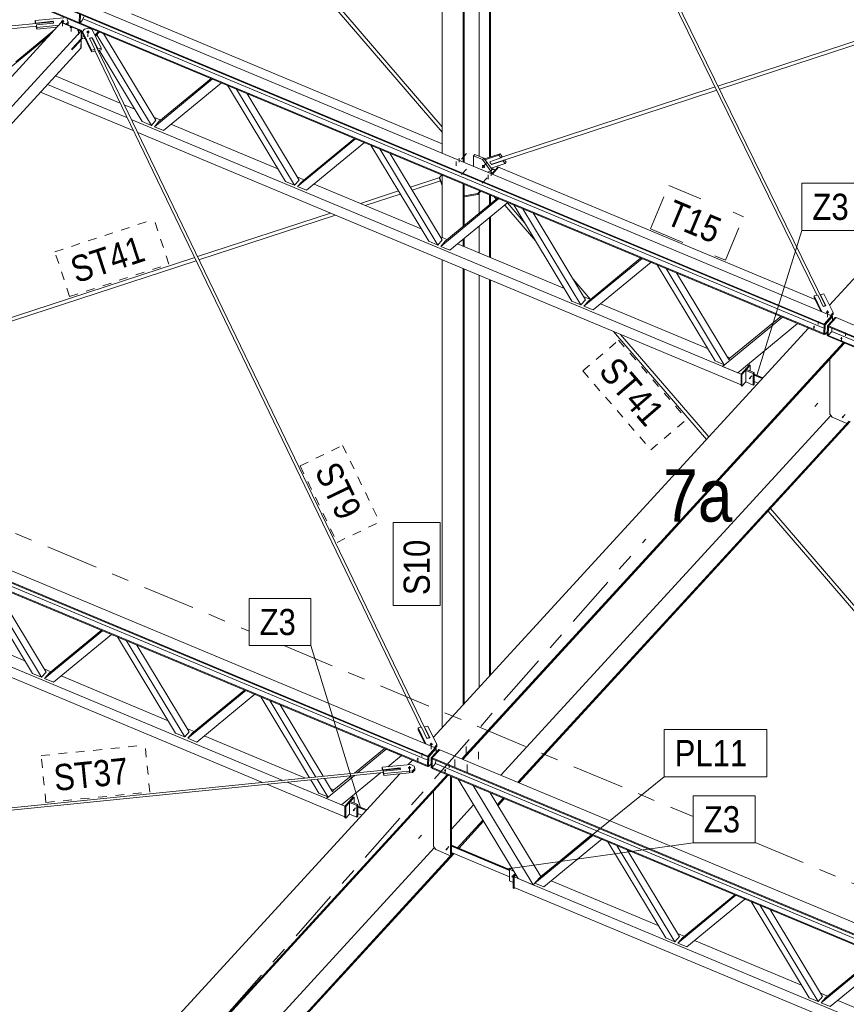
# Model space of a CAD drawing. Header units: millimetres. Extents: x -698 to 216, y -34 to 576.
# Tile 46 of 88: x -393 to -346, y 419 to 476. Entities that reach past the tile are written whole.
import ezdxf

# ---------------------------------------------------------------- set-up
doc = ezdxf.new("R2010")
doc.units = ezdxf.units.MM
for name, pattern in [('XKITLINE00', [0]), ('XKITLINE02', [4, 2, -2]), ('XKITLINE03', [6, 3, -1, 1, -1]), ('XKITLINE04', [3, 0.5, -0.5, 0.5, -0.5, 0.5, -0.5])]:
    doc.linetypes.add(name, pattern=pattern)
for name, color, linetype, lineweight in [('Element', 2, 'Continuous', 0), ('Spoina', 1, 'Continuous', 0), ('Znak elementu', 2, 'Continuous', 0), ('Śruba', 3, 'Continuous', 0)]:
    doc.layers.add(name, color=color, linetype=linetype, lineweight=lineweight)
doc.styles.add('ARIAL', font='ARIAL.TTF')

msp = doc.modelspace()

# ---------------------------------------------------------------- hatches: boundary and pattern name
at = {"layer": 'Śruba'}
for points in [[(-390.899, 475.485), (-390.908, 475.486), (-390.916, 475.488), (-390.925, 475.49), (-390.933, 475.493), (-390.941, 475.496), (-390.948, 475.5), (-390.954, 475.504), (-390.96, 475.509), (-390.965, 475.514), (-390.97, 475.519), (-390.974, 475.524), (-390.977, 475.53), (-390.979, 475.536), (-390.98, 475.542), (-390.98, 475.548), (-390.98, 475.554), (-390.978, 475.56), (-390.976, 475.566), (-390.973, 475.571), (-390.969, 475.577), (-390.964, 475.582), (-390.959, 475.586), (-390.952, 475.591), (-390.946, 475.595), (-390.938, 475.598), (-390.931, 475.601), (-390.922, 475.603), (-390.914, 475.605), (-390.905, 475.606), (-390.896, 475.607), (-390.887, 475.607), (-390.878, 475.607), (-390.869, 475.606), (-390.861, 475.604), (-390.852, 475.602), (-390.844, 475.599), (-390.836, 475.596), (-390.829, 475.592), (-390.823, 475.588), (-390.817, 475.583), (-390.812, 475.578), (-390.807, 475.573), (-390.803, 475.568), (-390.8, 475.562), (-390.798, 475.556), (-390.797, 475.55), (-390.797, 475.544), (-390.797, 475.538), (-390.799, 475.532), (-390.801, 475.526), (-390.804, 475.521), (-390.808, 475.515), (-390.813, 475.51), (-390.819, 475.506), (-390.825, 475.501), (-390.831, 475.497), (-390.839, 475.494), (-390.847, 475.491), (-390.855, 475.489), (-390.863, 475.487), (-390.872, 475.485), (-390.881, 475.485), (-390.89, 475.485)], [(-390.414, 475.152), (-390.421, 475.153), (-390.428, 475.155), (-390.435, 475.156), (-390.441, 475.159), (-390.448, 475.161), (-390.454, 475.164), (-390.459, 475.168), (-390.464, 475.171), (-390.468, 475.176), (-390.472, 475.18), (-390.475, 475.184), (-390.477, 475.189), (-390.479, 475.194), (-390.48, 475.199), (-390.48, 475.204), (-390.48, 475.209), (-390.478, 475.213), (-390.477, 475.218), (-390.474, 475.223), (-390.471, 475.227), (-390.467, 475.231), (-390.462, 475.235), (-390.457, 475.239), (-390.452, 475.242), (-390.446, 475.245), (-390.44, 475.247), (-390.433, 475.249), (-390.426, 475.25), (-390.419, 475.251), (-390.411, 475.252), (-390.404, 475.252), (-390.397, 475.252), (-390.389, 475.251), (-390.382, 475.249), (-390.375, 475.248), (-390.369, 475.245), (-390.363, 475.243), (-390.357, 475.24), (-390.351, 475.236), (-390.346, 475.233), (-390.342, 475.228), (-390.338, 475.224), (-390.335, 475.22), (-390.333, 475.215), (-390.331, 475.21), (-390.33, 475.205), (-390.33, 475.2), (-390.331, 475.195), (-390.332, 475.191), (-390.334, 475.186), (-390.336, 475.181), (-390.34, 475.177), (-390.343, 475.173), (-390.348, 475.169), (-390.353, 475.165), (-390.358, 475.162), (-390.364, 475.159), (-390.371, 475.157), (-390.377, 475.155), (-390.384, 475.154), (-390.392, 475.153), (-390.399, 475.152), (-390.406, 475.152)], [(-389.986, 474.974), (-389.993, 474.975), (-390.001, 474.976), (-390.007, 474.978), (-390.014, 474.98), (-390.02, 474.983), (-390.026, 474.986), (-390.031, 474.989), (-390.036, 474.993), (-390.041, 474.997), (-390.044, 475.001), (-390.047, 475.006), (-390.05, 475.01), (-390.051, 475.015), (-390.052, 475.02), (-390.053, 475.025), (-390.052, 475.03), (-390.051, 475.035), (-390.049, 475.04), (-390.047, 475.044), (-390.043, 475.049), (-390.039, 475.053), (-390.035, 475.057), (-390.03, 475.06), (-390.024, 475.063), (-390.018, 475.066), (-390.012, 475.068), (-390.005, 475.07), (-389.998, 475.072), (-389.991, 475.073), (-389.984, 475.073), (-389.977, 475.074), (-389.969, 475.073), (-389.962, 475.072), (-389.955, 475.071), (-389.948, 475.069), (-389.941, 475.067), (-389.935, 475.064), (-389.929, 475.061), (-389.924, 475.058), (-389.919, 475.054), (-389.915, 475.05), (-389.911, 475.046), (-389.908, 475.041), (-389.906, 475.036), (-389.904, 475.032), (-389.903, 475.027), (-389.903, 475.022), (-389.903, 475.017), (-389.904, 475.012), (-389.906, 475.007), (-389.909, 475.003), (-389.912, 474.998), (-389.916, 474.994), (-389.92, 474.99), (-389.925, 474.987), (-389.931, 474.984), (-389.937, 474.981), (-389.943, 474.978), (-389.95, 474.977), (-389.957, 474.975), (-389.964, 474.974), (-389.971, 474.973), (-389.979, 474.973)], [(-389.445, 474.878), (-389.454, 474.879), (-389.462, 474.881), (-389.471, 474.883), (-389.479, 474.886), (-389.487, 474.889), (-389.494, 474.893), (-389.5, 474.897), (-389.506, 474.901), (-389.512, 474.906), (-389.516, 474.912), (-389.52, 474.917), (-389.523, 474.923), (-389.525, 474.929), (-389.526, 474.935), (-389.526, 474.941), (-389.526, 474.947), (-389.524, 474.953), (-389.522, 474.958), (-389.519, 474.964), (-389.515, 474.969), (-389.51, 474.974), (-389.505, 474.979), (-389.498, 474.983), (-389.492, 474.987), (-389.484, 474.991), (-389.477, 474.994), (-389.468, 474.996), (-389.46, 474.998), (-389.451, 474.999), (-389.442, 475), (-389.433, 475), (-389.424, 474.999), (-389.415, 474.998), (-389.407, 474.997), (-389.398, 474.994), (-389.39, 474.992), (-389.383, 474.988), (-389.375, 474.985), (-389.369, 474.981), (-389.363, 474.976), (-389.358, 474.971), (-389.353, 474.966), (-389.349, 474.96), (-389.346, 474.954), (-389.344, 474.949), (-389.343, 474.943), (-389.343, 474.937), (-389.344, 474.931), (-389.345, 474.925), (-389.347, 474.919), (-389.35, 474.913), (-389.354, 474.908), (-389.359, 474.903), (-389.365, 474.898), (-389.371, 474.894), (-389.377, 474.89), (-389.385, 474.887), (-389.393, 474.884), (-389.401, 474.881), (-389.409, 474.879), (-389.418, 474.878), (-389.427, 474.877), (-389.436, 474.877)], [(-366.733, 467.281), (-366.725, 467.273), (-366.719, 467.265), (-366.713, 467.257), (-366.707, 467.248), (-366.703, 467.24), (-366.699, 467.231), (-366.696, 467.223), (-366.694, 467.214), (-366.692, 467.206), (-366.692, 467.198), (-366.693, 467.191), (-366.694, 467.184), (-366.696, 467.177), (-366.7, 467.171), (-366.703, 467.166), (-366.708, 467.162), (-366.714, 467.158), (-366.72, 467.155), (-366.727, 467.152), (-366.734, 467.151), (-366.742, 467.15), (-366.75, 467.15), (-366.759, 467.151), (-366.768, 467.153), (-366.777, 467.156), (-366.786, 467.16), (-366.795, 467.164), (-366.804, 467.169), (-366.812, 467.174), (-366.821, 467.181), (-366.829, 467.187), (-366.837, 467.195), (-366.844, 467.202), (-366.851, 467.21), (-366.857, 467.219), (-366.862, 467.227), (-366.867, 467.236), (-366.871, 467.244), (-366.874, 467.253), (-366.876, 467.261), (-366.877, 467.269), (-366.877, 467.277), (-366.877, 467.285), (-366.875, 467.292), (-366.873, 467.298), (-366.87, 467.304), (-366.866, 467.309), (-366.861, 467.314), (-366.856, 467.318), (-366.85, 467.321), (-366.843, 467.323), (-366.835, 467.325), (-366.828, 467.325), (-366.819, 467.325), (-366.811, 467.324), (-366.802, 467.322), (-366.793, 467.319), (-366.784, 467.316), (-366.775, 467.312), (-366.766, 467.307), (-366.757, 467.301), (-366.749, 467.295), (-366.74, 467.288)], [(-366.35, 466.847), (-366.36, 466.85), (-366.371, 466.853), (-366.379, 466.858), (-366.387, 466.864), (-366.392, 466.871), (-366.395, 466.879), (-366.397, 466.887), (-366.395, 466.895), (-366.392, 466.902), (-366.387, 466.909), (-366.379, 466.915), (-366.371, 466.92), (-366.36, 466.924), (-366.35, 466.926), (-366.338, 466.927), (-366.327, 466.926), (-366.316, 466.924), (-366.306, 466.92), (-366.297, 466.915), (-366.29, 466.909), (-366.284, 466.902), (-366.281, 466.895), (-366.28, 466.887), (-366.281, 466.879), (-366.284, 466.871), (-366.29, 466.864), (-366.297, 466.858), (-366.306, 466.853), (-366.316, 466.85), (-366.327, 466.847), (-366.338, 466.847)], [(-347.091, 458.829), (-347.1, 458.83), (-347.108, 458.832), (-347.117, 458.834), (-347.125, 458.837), (-347.132, 458.84), (-347.14, 458.844), (-347.146, 458.848), (-347.152, 458.852), (-347.157, 458.857), (-347.162, 458.863), (-347.166, 458.868), (-347.168, 458.874), (-347.17, 458.88), (-347.172, 458.886), (-347.172, 458.892), (-347.171, 458.898), (-347.17, 458.904), (-347.168, 458.91), (-347.164, 458.915), (-347.161, 458.92), (-347.156, 458.926), (-347.15, 458.93), (-347.144, 458.935), (-347.137, 458.938), (-347.13, 458.942), (-347.122, 458.945), (-347.114, 458.947), (-347.106, 458.949), (-347.097, 458.95), (-347.088, 458.951), (-347.079, 458.951), (-347.07, 458.951), (-347.061, 458.949), (-347.052, 458.948), (-347.044, 458.946), (-347.036, 458.943), (-347.028, 458.94), (-347.021, 458.936), (-347.015, 458.932), (-347.009, 458.927), (-347.003, 458.922), (-346.999, 458.917), (-346.995, 458.911), (-346.992, 458.906), (-346.99, 458.9), (-346.989, 458.894), (-346.989, 458.888), (-346.989, 458.882), (-346.991, 458.876), (-346.993, 458.87), (-346.996, 458.864), (-347, 458.859), (-347.005, 458.854), (-347.01, 458.849), (-347.016, 458.845), (-347.023, 458.841), (-347.031, 458.838), (-347.038, 458.835), (-347.047, 458.832), (-347.055, 458.831), (-347.064, 458.829), (-347.073, 458.829), (-347.082, 458.829)], [(-347.865, 458.007), (-347.876, 458.009), (-347.886, 458.013), (-347.894, 458.018), (-347.901, 458.024), (-347.907, 458.031), (-347.91, 458.038), (-347.911, 458.046), (-347.91, 458.053), (-347.906, 458.061), (-347.901, 458.067), (-347.893, 458.073), (-347.884, 458.078), (-347.874, 458.081), (-347.863, 458.083), (-347.852, 458.084), (-347.84, 458.083), (-347.829, 458.08), (-347.819, 458.076), (-347.811, 458.071), (-347.804, 458.065), (-347.798, 458.058), (-347.795, 458.051), (-347.794, 458.043), (-347.795, 458.036), (-347.799, 458.028), (-347.804, 458.022), (-347.812, 458.016), (-347.821, 458.011), (-347.831, 458.008), (-347.842, 458.006), (-347.853, 458.006)], [(-346.297, 457.352), (-346.308, 457.354), (-346.318, 457.358), (-346.327, 457.363), (-346.334, 457.369), (-346.339, 457.376), (-346.343, 457.384), (-346.343, 457.391), (-346.342, 457.399), (-346.339, 457.406), (-346.333, 457.413), (-346.326, 457.418), (-346.317, 457.423), (-346.307, 457.426), (-346.296, 457.428), (-346.284, 457.429), (-346.273, 457.428), (-346.262, 457.425), (-346.252, 457.422), (-346.243, 457.417), (-346.236, 457.411), (-346.231, 457.404), (-346.228, 457.396), (-346.227, 457.389), (-346.228, 457.381), (-346.232, 457.374), (-346.237, 457.367), (-346.245, 457.361), (-346.253, 457.357), (-346.264, 457.353), (-346.275, 457.351), (-346.286, 457.351)], [(-351.487, 455.139), (-351.48, 455.131), (-351.475, 455.122), (-351.471, 455.112), (-351.469, 455.103), (-351.469, 455.095), (-351.471, 455.088), (-351.475, 455.082), (-351.481, 455.077), (-351.488, 455.074), (-351.496, 455.073), (-351.505, 455.074), (-351.515, 455.076), (-351.524, 455.081), (-351.534, 455.086), (-351.543, 455.093), (-351.551, 455.101), (-351.558, 455.11), (-351.563, 455.119), (-351.567, 455.128), (-351.569, 455.137), (-351.569, 455.146), (-351.567, 455.153), (-351.563, 455.159), (-351.557, 455.164), (-351.55, 455.166), (-351.542, 455.168), (-351.533, 455.167), (-351.523, 455.164), (-351.514, 455.16), (-351.504, 455.155), (-351.495, 455.148)], [(-346.161, 452.911), (-346.155, 452.902), (-346.149, 452.893), (-346.146, 452.884), (-346.144, 452.875), (-346.144, 452.867), (-346.146, 452.86), (-346.15, 452.853), (-346.155, 452.849), (-346.162, 452.846), (-346.17, 452.845), (-346.179, 452.846), (-346.189, 452.848), (-346.199, 452.852), (-346.208, 452.858), (-346.217, 452.865), (-346.225, 452.873), (-346.232, 452.882), (-346.238, 452.891), (-346.241, 452.9), (-346.243, 452.909), (-346.243, 452.917), (-346.241, 452.925), (-346.237, 452.931), (-346.232, 452.935), (-346.225, 452.938), (-346.216, 452.939), (-346.207, 452.939), (-346.198, 452.936), (-346.188, 452.932), (-346.178, 452.926), (-346.169, 452.919)], [(-369.787, 434.087), (-369.795, 434.088), (-369.804, 434.089), (-369.813, 434.091), (-369.821, 434.094), (-369.828, 434.097), (-369.835, 434.101), (-369.842, 434.105), (-369.848, 434.11), (-369.853, 434.115), (-369.858, 434.12), (-369.861, 434.126), (-369.864, 434.131), (-369.866, 434.137), (-369.868, 434.143), (-369.868, 434.149), (-369.867, 434.155), (-369.866, 434.161), (-369.864, 434.167), (-369.86, 434.173), (-369.856, 434.178), (-369.852, 434.183), (-369.846, 434.188), (-369.84, 434.192), (-369.833, 434.196), (-369.826, 434.199), (-369.818, 434.202), (-369.81, 434.205), (-369.802, 434.207), (-369.793, 434.208), (-369.784, 434.208), (-369.775, 434.209), (-369.766, 434.208), (-369.757, 434.207), (-369.748, 434.205), (-369.74, 434.203), (-369.732, 434.2), (-369.724, 434.197), (-369.717, 434.193), (-369.71, 434.189), (-369.705, 434.185), (-369.699, 434.18), (-369.695, 434.174), (-369.691, 434.169), (-369.688, 434.163), (-369.686, 434.157), (-369.685, 434.151), (-369.685, 434.145), (-369.685, 434.139), (-369.687, 434.133), (-369.689, 434.128), (-369.692, 434.122), (-369.696, 434.117), (-369.701, 434.112), (-369.706, 434.107), (-369.712, 434.103), (-369.719, 434.099), (-369.726, 434.095), (-369.734, 434.092), (-369.742, 434.09), (-369.751, 434.088), (-369.76, 434.087), (-369.769, 434.086), (-369.778, 434.086)], [(-370.561, 433.263), (-370.572, 433.265), (-370.582, 433.269), (-370.59, 433.274), (-370.597, 433.28), (-370.603, 433.287), (-370.606, 433.294), (-370.607, 433.302), (-370.606, 433.309), (-370.602, 433.317), (-370.596, 433.323), (-370.589, 433.329), (-370.58, 433.334), (-370.57, 433.337), (-370.559, 433.339), (-370.548, 433.339), (-370.536, 433.338), (-370.525, 433.336), (-370.515, 433.332), (-370.507, 433.327), (-370.5, 433.321), (-370.494, 433.314), (-370.491, 433.307), (-370.49, 433.299), (-370.491, 433.292), (-370.495, 433.284), (-370.5, 433.278), (-370.508, 433.272), (-370.517, 433.267), (-370.527, 433.264), (-370.538, 433.262), (-370.549, 433.262)], [(-371.029, 432.738), (-371.038, 432.739), (-371.046, 432.741), (-371.055, 432.743), (-371.063, 432.746), (-371.071, 432.749), (-371.078, 432.753), (-371.084, 432.757), (-371.09, 432.761), (-371.095, 432.766), (-371.1, 432.772), (-371.104, 432.777), (-371.107, 432.783), (-371.109, 432.789), (-371.11, 432.795), (-371.11, 432.801), (-371.11, 432.807), (-371.108, 432.813), (-371.106, 432.818), (-371.103, 432.824), (-371.099, 432.829), (-371.094, 432.834), (-371.089, 432.839), (-371.082, 432.843), (-371.076, 432.847), (-371.068, 432.851), (-371.061, 432.854), (-371.052, 432.856), (-371.044, 432.858), (-371.035, 432.859), (-371.026, 432.86), (-371.017, 432.86), (-371.008, 432.86), (-370.999, 432.858), (-370.991, 432.857), (-370.982, 432.855), (-370.974, 432.852), (-370.967, 432.849), (-370.959, 432.845), (-370.953, 432.841), (-370.947, 432.836), (-370.942, 432.831), (-370.937, 432.826), (-370.933, 432.82), (-370.93, 432.815), (-370.928, 432.809), (-370.927, 432.803), (-370.927, 432.797), (-370.927, 432.791), (-370.929, 432.785), (-370.931, 432.779), (-370.934, 432.773), (-370.938, 432.768), (-370.943, 432.763), (-370.949, 432.758), (-370.955, 432.754), (-370.961, 432.75), (-370.969, 432.747), (-370.977, 432.744), (-370.985, 432.741), (-370.993, 432.74), (-371.002, 432.738), (-371.011, 432.738), (-371.02, 432.737)], [(-368.993, 432.608), (-369.004, 432.61), (-369.014, 432.614), (-369.023, 432.619), (-369.03, 432.625), (-369.035, 432.632), (-369.039, 432.639), (-369.039, 432.647), (-369.038, 432.655), (-369.035, 432.662), (-369.029, 432.669), (-369.022, 432.674), (-369.013, 432.679), (-369.003, 432.682), (-368.992, 432.684), (-368.98, 432.685), (-368.969, 432.684), (-368.958, 432.681), (-368.948, 432.678), (-368.939, 432.672), (-368.932, 432.666), (-368.927, 432.66), (-368.924, 432.652), (-368.923, 432.645), (-368.924, 432.637), (-368.928, 432.63), (-368.933, 432.623), (-368.941, 432.617), (-368.949, 432.613), (-368.96, 432.609), (-368.971, 432.607), (-368.982, 432.607)], [(-374.183, 430.395), (-374.176, 430.387), (-374.171, 430.377), (-374.167, 430.368), (-374.165, 430.359), (-374.165, 430.351), (-374.167, 430.344), (-374.171, 430.338), (-374.177, 430.333), (-374.184, 430.33), (-374.192, 430.329), (-374.201, 430.33), (-374.211, 430.332), (-374.22, 430.336), (-374.23, 430.342), (-374.239, 430.349), (-374.247, 430.357), (-374.254, 430.366), (-374.259, 430.375), (-374.263, 430.384), (-374.265, 430.393), (-374.265, 430.402), (-374.263, 430.409), (-374.259, 430.415), (-374.253, 430.419), (-374.246, 430.422), (-374.238, 430.423), (-374.229, 430.423), (-374.219, 430.42), (-374.21, 430.416), (-374.2, 430.41), (-374.191, 430.403)], [(-368.858, 428.167), (-368.851, 428.158), (-368.846, 428.149), (-368.842, 428.139), (-368.84, 428.131), (-368.84, 428.122), (-368.842, 428.115), (-368.846, 428.109), (-368.851, 428.104), (-368.858, 428.102), (-368.867, 428.1), (-368.876, 428.101), (-368.885, 428.104), (-368.895, 428.108), (-368.905, 428.113), (-368.914, 428.12), (-368.922, 428.128), (-368.929, 428.137), (-368.934, 428.146), (-368.938, 428.156), (-368.939, 428.165), (-368.939, 428.173), (-368.937, 428.18), (-368.933, 428.186), (-368.928, 428.191), (-368.921, 428.194), (-368.913, 428.195), (-368.904, 428.194), (-368.894, 428.192), (-368.884, 428.187), (-368.875, 428.182), (-368.866, 428.175)], [(-365.094, 426.599), (-365.087, 426.59), (-365.082, 426.581), (-365.078, 426.572), (-365.076, 426.563), (-365.077, 426.555), (-365.079, 426.547), (-365.082, 426.541), (-365.088, 426.537), (-365.095, 426.534), (-365.103, 426.533), (-365.112, 426.533), (-365.122, 426.536), (-365.132, 426.54), (-365.141, 426.546), (-365.15, 426.553), (-365.158, 426.561), (-365.165, 426.57), (-365.17, 426.579), (-365.174, 426.588), (-365.176, 426.597), (-365.176, 426.605), (-365.174, 426.612), (-365.17, 426.618), (-365.164, 426.623), (-365.157, 426.626), (-365.149, 426.627), (-365.14, 426.626), (-365.131, 426.624), (-365.121, 426.62), (-365.111, 426.614), (-365.102, 426.607)]]:
    msp.add_hatch(color=256, dxfattribs=at).paths.add_polyline_path(points, flags=17)

# ---------------------------------------------------------------- linework, layer by layer
at = {"layer": 'Element', "linetype": 'XKITLINE00', "lineweight": 0}
for p, q in [((-432.083, 494.286), (-346.848, 458.684)), ((-432.516, 493.766), (-347.281, 458.163)), ((-432.515, 493.815), (-347.28, 458.212)), ((-347.293, 457.618), (-432.528, 493.221)), ((-347.292, 457.667), (-432.527, 493.27)), ((-346.968, 459.283), (-327.037, 481.012)), ((-353.358, 471.841), (-327.717, 480.272)), ((-353.269, 471.661), (-327.991, 479.972)), ((-347.668, 459.853), (-356.845, 478.589)), ((-347.19, 459.248), (-356.701, 478.667)), ((-367.949, 467.497), (-367.949, 477.623)), ((-367.894, 467.474), (-367.894, 477.628)), ((-367.024, 467.812), (-367.024, 477.704)), ((-366.447, 467.758), (-366.447, 477.754)), ((-366.392, 467.776), (-366.392, 477.759)), ((-369.16, 468.003), (-369.16, 477.518)), ((-369.16, 469.204), (-375.806, 476.941)), ((-369.16, 469.507), (-375.563, 476.962)), ((-389.936, 475.486), (-389.925, 475.975)), ((-389.868, 475.952), (-389.879, 475.462)), ((-386.944, 475.967), (-369.16, 468.539)), ((-453.23, 469.312), (-391.429, 475.523)), ((-412.244, 452.28), (-390.965, 475.479)), ((-392.459, 475.487), (-392.457, 475.586)), ((-392.443, 475.422), (-392.459, 475.487)), ((-392.457, 475.586), (-390.814, 475.751)), ((-392.422, 475.448), (-392.457, 475.586)), ((-392.423, 475.424), (-392.422, 475.448)), ((-391.436, 475.547), (-392.422, 475.448)), ((-392.395, 475.338), (-391.409, 475.437)), ((-391.437, 475.523), (-391.436, 475.547)), ((-391.43, 475.523), (-391.436, 475.547)), ((-391.422, 475.503), (-391.429, 475.523)), ((-391.415, 475.467), (-391.422, 475.503)), ((-391.412, 475.437), (-391.415, 475.467)), ((-391.409, 475.437), (-391.415, 475.461)), ((-390.948, 475.498), (-390.965, 475.479)), ((-389.825, 475.003), (-390.965, 475.479)), ((-390.965, 475.479), (-389.825, 475.003)), ((-389.808, 475.022), (-390.948, 475.498)), ((-390.58, 475.492), (-390.69, 475.39)), ((-390.622, 475.657), (-390.58, 475.492)), ((-390.618, 475.36), (-390.582, 475.393)), ((-390.582, 475.393), (-390.58, 475.492)), ((-389.936, 475.486), (-389.879, 475.462)), ((-389.879, 475.462), (-389.762, 475.589)), ((-389.762, 475.589), (-389.673, 475.808)), ((-389.718, 475.698), (-347.285, 457.974)), ((-452.206, 469.252), (-392.396, 475.264)), ((-411.104, 451.804), (-389.825, 475.003)), ((-393.579, 473.233), (-391.328, 475.084)), ((-392.397, 475.239), (-392.395, 475.338)), ((-392.362, 475.101), (-392.397, 475.239)), ((-392.36, 475.2), (-392.395, 475.338)), ((-391.205, 475.217), (-392.362, 475.101)), ((-392.362, 475.101), (-392.36, 475.2)), ((-391.105, 475.326), (-392.36, 475.2)), ((-389.835, 474.545), (-389.825, 475.003)), ((-389.825, 475.003), (-389.835, 474.545)), ((-389.808, 475.022), (-389.825, 475.003)), ((-389.818, 474.563), (-389.808, 475.022)), ((-389.753, 474.863), (-389.751, 474.962)), ((-389.753, 474.863), (-389.239, 473.796)), ((-389.751, 474.962), (-389.643, 475.101)), ((-389.237, 473.896), (-389.751, 474.962)), ((-389.643, 475.101), (-389.406, 475.15)), ((-389.406, 475.15), (-389.196, 475.075)), ((-389.196, 475.075), (-388.682, 474.009)), ((-389.041, 474.755), (-388.842, 474.973)), ((-389.011, 474.692), (-388.778, 474.946)), ((-388.548, 474.85), (-385.549, 469.879)), ((-393.839, 472.939), (-391.63, 474.755)), ((-390.356, 473.905), (-389.837, 474.47)), ((-390.355, 473.927), (-389.741, 474.596)), ((-389.835, 474.545), (-390.354, 473.979)), ((-389.851, 474.476), (-389.837, 474.47)), ((-389.851, 474.476), (-389.837, 474.47)), ((-389.837, 474.47), (-389.847, 474.012)), ((-389.837, 474.47), (-389.847, 474.012)), ((-389.837, 474.47), (-389.82, 474.489)), ((-389.835, 474.545), (-389.818, 474.563)), ((-389.834, 474.495), (-389.82, 474.489)), ((-389.82, 474.489), (-389.83, 474.031)), ((-389.818, 474.586), (-389.789, 474.617)), ((-389.817, 474.628), (-389.595, 474.535)), ((-389.814, 474.727), (-389.655, 474.661)), ((-389.347, 474.576), (-389.313, 474.583)), ((-389.347, 474.576), (-389.039, 473.936)), ((-389.309, 474.587), (-389.338, 474.558)), ((-389.338, 474.558), (-389.338, 474.557)), ((-389.269, 474.604), (-389.309, 474.587)), ((-389.229, 474.605), (-389.269, 474.604)), ((-389.2, 474.589), (-389.229, 474.605)), ((-389.223, 474.601), (-389.188, 474.608)), ((-369.884, 434.506), (-389.2, 474.589)), ((-389.189, 474.566), (-389.188, 474.608)), ((-388.88, 473.969), (-389.188, 474.608)), ((-385.809, 469.584), (-388.938, 474.771)), ((-410.797, 451.171), (-389.847, 474.012)), ((-390.354, 473.979), (-390.356, 473.905)), ((-389.847, 474.012), (-389.83, 474.031)), ((-389.239, 473.796), (-389.237, 473.896)), ((-389.239, 473.796), (-389.041, 473.837)), ((-389.039, 473.936), (-389.237, 473.896)), ((-389.041, 473.837), (-389.039, 473.936)), ((-370.357, 435.112), (-389.04, 473.88)), ((-388.881, 473.926), (-388.88, 473.969)), ((-388.682, 474.009), (-388.88, 473.969)), ((-388.856, 473.875), (-388.684, 473.91)), ((-386.327, 469.801), (-388.792, 473.888)), ((-388.684, 473.91), (-388.682, 474.009)), ((-391.308, 472.419), (-387.586, 470.864)), ((-385.636, 469.513), (-382.312, 472.245)), ((-385.377, 469.807), (-382.378, 472.273)), ((-381.794, 472.029), (-385.118, 469.296)), ((-392.154, 471.496), (-386.817, 469.267)), ((-391.753, 471.933), (-387.182, 470.024)), ((-378.124, 466.375), (-381.448, 471.884)), ((-377.606, 466.158), (-380.93, 471.668)), ((-380.346, 471.424), (-377.347, 466.453)), ((-366.31, 467.373), (-353.426, 471.609)), ((-365.738, 467.77), (-353.514, 471.789)), ((-387.36, 470.769), (-386.759, 470.518)), ((-386.955, 469.929), (-352.021, 455.337)), ((-385.809, 469.584), (-386.327, 469.801)), ((-385.549, 469.879), (-385.809, 469.584)), ((-385.657, 470.058), (-385.269, 469.896)), ((-385.636, 469.513), (-385.377, 469.807)), ((-454.779, 469.542), (-369.544, 433.939)), ((-386.59, 469.172), (-352.023, 454.733)), ((-385.118, 469.296), (-385.636, 469.513)), ((-384.686, 469.652), (-378.557, 467.092)), ((-455.212, 469.022), (-369.977, 433.419)), ((-455.211, 469.071), (-369.976, 433.468)), ((-377.434, 466.086), (-374.11, 468.819)), ((-377.175, 466.381), (-374.175, 468.846)), ((-373.592, 468.603), (-376.916, 465.87)), ((-369.989, 432.874), (-455.224, 468.476)), ((-369.988, 432.923), (-455.223, 468.526)), ((-369.922, 462.949), (-373.246, 468.458)), ((-369.404, 462.732), (-372.728, 468.242)), ((-372.144, 467.998), (-369.145, 463.026)), ((-367.281, 467.919), (-367.35, 467.84)), ((-367.35, 467.84), (-367.35, 467.247)), ((-367.35, 467.84), (-366.833, 467.625)), ((-366.764, 467.703), (-367.281, 467.919)), ((-366.833, 467.625), (-366.764, 467.703)), ((-366.833, 467.625), (-366.362, 466.974)), ((-366.293, 467.053), (-366.764, 467.703)), ((-365.831, 467.961), (-366.735, 467.663)), ((-366.702, 467.618), (-365.9, 467.882)), ((-366.424, 467.509), (-365.783, 467.72)), ((-366.407, 467.485), (-366.424, 467.509)), ((-366.405, 467.515), (-366.408, 467.508)), ((-366.408, 467.508), (-366.406, 467.458)), ((-366.406, 467.458), (-366.385, 467.411)), ((-366.311, 467.353), (-365.67, 467.564)), ((-365.9, 467.882), (-365.831, 467.961)), ((-365.783, 467.72), (-365.9, 467.882)), ((-365.713, 467.798), (-365.831, 467.961)), ((-365.783, 467.72), (-365.713, 467.798)), ((-365.67, 467.564), (-365.645, 467.592)), ((-365.552, 467.401), (-365.67, 467.564)), ((-365.483, 467.479), (-365.579, 467.613)), ((-365.552, 467.401), (-365.483, 467.479)), ((-366.362, 466.974), (-366.549, 466.913)), ((-366.385, 467.411), (-366.35, 467.38)), ((-366.362, 466.974), (-366.293, 467.053)), ((-366.354, 467.137), (-365.552, 467.401)), ((-366.35, 467.38), (-366.31, 467.373)), ((-366.337, 467.143), (-366.099, 467.044)), ((-366.311, 467.353), (-366.328, 467.376)), ((-366.311, 467.353), (-366.287, 467.381)), ((-366.187, 467.058), (-366.306, 467.038)), ((-366.304, 466.81), (-365.959, 467.202)), ((-366.276, 466.799), (-365.931, 467.19)), ((-365.931, 467.19), (-366.276, 466.799)), ((-366.113, 467.027), (-366.187, 467.058)), ((-365.959, 467.202), (-365.931, 467.19)), ((-365.931, 467.19), (-347.79, 459.612)), ((-377.606, 466.158), (-378.124, 466.375)), ((-377.347, 466.453), (-377.606, 466.158)), ((-377.455, 466.632), (-377.067, 466.47)), ((-377.434, 466.086), (-377.175, 466.381)), ((-370.973, 466.056), (-369.291, 466.606)), ((-370.867, 465.882), (-369.253, 466.409)), ((-369.298, 466.598), (-369.162, 466.752)), ((-369.298, 466.537), (-369.298, 466.598)), ((-369.298, 466.598), (-369.16, 466.209)), ((-369.16, 466.148), (-369.298, 466.537)), ((-369.16, 463.167), (-369.16, 466.751)), ((-376.916, 465.87), (-377.434, 466.086)), ((-376.483, 466.226), (-370.355, 463.666)), ((-373.837, 465.121), (-371.661, 465.831)), ((-367.949, 463.796), (-367.949, 466.245)), ((-367.894, 463.841), (-367.894, 466.223)), ((-366.968, 465.836), (-367.104, 465.681)), ((-366.929, 465.819), (-367.104, 465.621)), ((-373.556, 465.003), (-371.556, 465.657)), ((-369.232, 462.66), (-365.908, 465.393)), ((-368.972, 462.955), (-365.973, 465.42)), ((-367.104, 465.681), (-367.894, 465.548)), ((-367.104, 465.621), (-367.894, 465.488)), ((-367.894, 465.488), (-367.894, 465.548)), ((-367.104, 465.621), (-367.104, 465.681)), ((-367.024, 464.556), (-367.024, 465.711)), ((-366.447, 465.031), (-366.447, 465.618)), ((-366.392, 465.076), (-366.392, 465.595)), ((-366.048, 465.358), (-366.174, 465.504)), ((-365.39, 465.177), (-368.714, 462.444)), ((-363.8, 462.972), (-365.57, 465.028)), ((-364.412, 463.985), (-365.418, 465.154)), ((-361.72, 459.522), (-365.044, 465.032)), ((-361.202, 459.306), (-364.526, 464.816)), ((-383.168, 462.072), (-375.55, 464.561)), ((-383.081, 461.891), (-375.269, 464.443)), ((-366.447, 462.034), (-366.447, 464.307)), ((-366.392, 462.011), (-366.392, 464.353)), ((-363.941, 464.572), (-360.942, 459.6)), ((-367.024, 462.275), (-367.024, 463.833)), ((-369.404, 462.732), (-369.922, 462.949)), ((-369.145, 463.026), (-369.404, 462.732)), ((-369.253, 463.206), (-368.864, 463.043)), ((-369.232, 462.66), (-368.972, 462.955)), ((-367.949, 462.661), (-367.949, 463.073)), ((-367.894, 462.638), (-367.894, 463.118)), ((-368.714, 462.444), (-369.232, 462.66)), ((-368.281, 462.8), (-362.153, 460.24)), ((-408.618, 453.547), (-383.238, 461.84)), ((-408.344, 453.845), (-383.325, 462.02)), ((-369.16, 435.089), (-369.16, 461.891)), ((-361.03, 459.234), (-357.706, 461.967)), ((-360.77, 459.528), (-357.771, 461.994)), ((-367.949, 436.409), (-367.949, 461.386)), ((-367.894, 436.469), (-367.894, 461.363)), ((-357.188, 461.751), (-360.512, 459.018)), ((-353.517, 456.096), (-356.841, 461.606)), ((-353, 455.88), (-356.323, 461.39)), ((-367.024, 437.417), (-367.024, 460.999)), ((-366.447, 438.046), (-366.447, 460.758)), ((-366.392, 438.106), (-366.392, 460.735)), ((-360.657, 459.621), (-361.654, 460.779)), ((-352.74, 456.175), (-355.739, 461.146)), ((-360.942, 459.6), (-361.202, 459.306)), ((-361.05, 459.78), (-360.662, 459.617)), ((-347.842, 459.718), (-347.84, 459.817)), ((-347.461, 458.939), (-347.842, 459.718)), ((-347.84, 459.817), (-347.642, 459.858)), ((-347.397, 458.913), (-347.84, 459.817)), ((-347.642, 459.858), (-347.329, 459.219)), ((-347.484, 459.891), (-347.286, 459.932)), ((-347.484, 459.849), (-347.484, 459.891)), ((-347.171, 459.252), (-347.484, 459.891)), ((-347.286, 459.932), (-346.764, 458.868)), ((-361.202, 459.306), (-361.72, 459.522)), ((-361.03, 459.234), (-360.77, 459.528)), ((-360.512, 459.018), (-361.03, 459.234)), ((-360.079, 459.374), (-353.95, 456.814)), ((-347.329, 459.219), (-347.171, 459.252)), ((-347.295, 459.226), (-347.291, 459.23)), ((-347.291, 459.23), (-347.251, 459.248)), ((-347.251, 459.248), (-347.212, 459.248)), ((-347.212, 459.248), (-347.206, 459.245)), ((-353.086, 455.782), (-349.654, 458.604)), ((-352.654, 456.272), (-349.763, 458.649)), ((-348.791, 458.243), (-349.654, 458.604)), ((-347.281, 458.194), (-346.848, 458.665)), ((-346.848, 458.684), (-347.28, 458.212)), ((-346.791, 458.641), (-347.224, 458.17)), ((-347.081, 458.11), (-346.649, 458.582)), ((-347.024, 458.105), (-346.592, 458.576)), ((-346.87, 458.728), (-346.927, 458.716)), ((-346.871, 458.693), (-346.87, 458.728)), ((-346.764, 458.868), (-346.87, 458.728)), ((-346.848, 458.665), (-346.848, 458.684)), ((-346.848, 458.665), (-346.791, 458.641)), ((-346.846, 458.664), (-346.766, 458.768)), ((-346.796, 458.421), (-346.791, 458.641)), ((-346.766, 458.768), (-346.764, 458.868)), ((-346.649, 458.582), (-346.604, 458.563)), ((-346.592, 458.576), (-261.357, 422.974)), ((-369.661, 434.541), (-348.162, 457.981)), ((-348.791, 458.243), (-352.223, 455.421)), ((-348.791, 458.243), (-348.791, 458.243)), ((-347.293, 457.636), (-347.281, 458.194)), ((-347.281, 458.163), (-347.281, 458.194)), ((-347.224, 458.17), (-347.281, 458.194)), ((-347.281, 458.194), (-347.28, 458.212)), ((-347.236, 457.612), (-347.224, 458.17)), ((-347.093, 457.553), (-347.081, 458.11)), ((-347.081, 458.11), (-347.024, 458.087)), ((-347.036, 457.529), (-347.024, 458.087)), ((-347.025, 458.056), (-347.024, 458.087)), ((-347.025, 458.056), (-261.79, 422.453)), ((-347.024, 458.105), (-261.789, 422.503)), ((-347.024, 458.087), (-347.024, 458.105)), ((-346.826, 457.973), (-346.83, 457.784)), ((-354.015, 451.6), (-359.343, 457.791)), ((-353.881, 451.746), (-358.936, 457.621)), ((-347.293, 457.618), (-347.292, 457.667)), ((-347.236, 457.612), (-347.293, 457.636)), ((-347.281, 457.631), (-347.293, 457.618)), ((-347.088, 457.773), (-347.236, 457.612)), ((-347.093, 457.553), (-347.036, 457.529)), ((-347.036, 457.56), (-347.037, 457.511)), ((-261.802, 421.908), (-347.037, 457.511)), ((-346.83, 457.784), (-347.036, 457.56)), ((-261.801, 421.957), (-347.036, 457.56)), ((-346.83, 457.784), (-304.438, 440.076)), ((-368.033, 433.308), (-346.168, 457.148)), ((-367.969, 433.282), (-346.103, 457.121)), ((-352.848, 456.354), (-352.654, 456.272)), ((-352.74, 456.175), (-352.654, 456.272)), ((-346.956, 456.192), (-346.956, 453.052)), ((-353, 455.88), (-353.517, 456.096)), ((-353.086, 455.782), (-353, 455.88)), ((-352.223, 455.421), (-353.086, 455.782)), ((-352.023, 455.335), (-351.547, 455.874)), ((-351.98, 455.317), (-351.505, 455.856)), ((-351.717, 455.616), (-351.768, 455.557)), ((-351.289, 455.437), (-351.717, 455.616)), ((-351.682, 455.866), (-351.588, 455.827)), ((-351.505, 455.856), (-351.547, 455.874)), ((-351.505, 455.527), (-351.505, 455.856)), ((-351.98, 455.317), (-352.023, 455.335)), ((-352.023, 454.67), (-352.023, 455.335)), ((-351.98, 454.652), (-351.98, 455.317)), ((-351.768, 454.892), (-351.768, 455.557)), ((-351.768, 455.557), (-351.341, 455.378)), ((-351.289, 455.437), (-351.341, 455.378)), ((-351.341, 455.378), (-351.341, 454.714)), ((-351.289, 454.772), (-351.289, 455.437)), ((-351.289, 455.344), (-350.777, 455.13)), ((-351.289, 455.306), (-350.802, 455.103)), ((-351.289, 455.286), (-350.815, 455.088)), ((-352.023, 454.67), (-351.98, 454.652)), ((-351.98, 454.652), (-351.768, 454.892)), ((-351.341, 454.714), (-351.768, 454.892)), ((-351.289, 454.772), (-351.341, 454.714)), ((-351.289, 454.923), (-351.056, 454.826)), ((-365.796, 432.374), (-346.898, 452.98)), ((-346.956, 453.052), (-346.813, 452.872)), ((-346.813, 452.872), (-345.98, 452.524)), ((-364.82, 431.966), (-345.85, 452.651)), ((-364.756, 431.939), (-345.786, 452.625)), ((-412.329, 450.918), (-369.981, 433.23)), ((-414.448, 447.189), (-378.271, 432.077)), ((-327.235, 420.477), (-350.487, 447.499)), ((-327.247, 420.794), (-350.352, 447.645)), ((-414.849, 446.752), (-379.437, 431.96)), ((-392.618, 438.204), (-395.942, 443.714)), ((-392.1, 437.988), (-395.424, 443.498)), ((-394.84, 443.254), (-391.841, 438.282)), ((-399.179, 441.482), (-393.051, 438.922)), ((-391.928, 437.916), (-388.604, 440.649)), ((-391.668, 438.21), (-388.669, 440.676)), ((-388.086, 440.433), (-391.41, 437.7)), ((-384.416, 434.778), (-387.74, 440.288)), ((-383.898, 434.562), (-387.222, 440.072)), ((-386.637, 439.828), (-383.638, 434.856)), ((-392.1, 437.988), (-392.618, 438.204)), ((-391.841, 438.282), (-392.1, 437.988)), ((-391.949, 438.462), (-391.56, 438.299)), ((-391.928, 437.916), (-391.668, 438.21)), ((-391.41, 437.7), (-391.928, 437.916)), ((-390.977, 438.056), (-384.849, 435.496)), ((-383.725, 434.49), (-380.402, 437.223)), ((-383.466, 434.784), (-380.467, 437.25)), ((-379.884, 437.006), (-383.208, 434.274)), ((-376.744, 432.231), (-379.537, 436.862)), ((-376.378, 432.268), (-379.019, 436.645)), ((-375.967, 432.31), (-378.435, 436.401)), ((-383.898, 434.562), (-384.416, 434.778)), ((-383.638, 434.856), (-383.898, 434.562)), ((-383.746, 435.036), (-383.358, 434.873)), ((-383.725, 434.49), (-383.466, 434.784)), ((-370.531, 434.978), (-370.529, 435.077)), ((-370.153, 434.194), (-370.531, 434.978)), ((-370.529, 435.077), (-370.331, 435.117)), ((-370.091, 434.168), (-370.529, 435.077)), ((-370.331, 435.117), (-370.022, 434.478)), ((-370.173, 435.107), (-370.172, 435.15)), ((-370.172, 435.15), (-369.974, 435.19)), ((-369.864, 434.51), (-370.172, 435.15)), ((-369.974, 435.19), (-369.46, 434.124)), ((-383.208, 434.274), (-383.725, 434.49)), ((-382.775, 434.63), (-376.977, 432.208)), ((-370.022, 434.478), (-369.864, 434.51)), ((-369.989, 434.485), (-369.984, 434.489)), ((-369.984, 434.489), (-369.945, 434.506)), ((-369.945, 434.506), (-369.905, 434.506)), ((-369.905, 434.506), (-369.899, 434.503)), ((-374.181, 432.49), (-372.459, 433.905)), ((-373.994, 432.508), (-372.35, 433.86)), ((-371.487, 433.499), (-372.35, 433.86)), ((-369.977, 433.45), (-369.544, 433.921)), ((-369.544, 433.939), (-369.976, 433.468)), ((-369.487, 433.897), (-369.92, 433.426)), ((-369.777, 433.366), (-369.345, 433.838)), ((-369.72, 433.361), (-369.288, 433.832)), ((-369.567, 433.985), (-369.625, 433.973)), ((-369.568, 433.95), (-369.567, 433.985)), ((-369.46, 434.124), (-369.567, 433.985)), ((-369.544, 433.921), (-369.544, 433.939)), ((-369.544, 433.921), (-369.487, 433.897)), ((-369.543, 433.92), (-369.462, 434.025)), ((-369.492, 433.677), (-369.487, 433.897)), ((-369.462, 434.025), (-369.46, 434.124)), ((-369.345, 433.838), (-369.3, 433.819)), ((-369.288, 433.832), (-284.053, 398.229)), ((-372.265, 432.86), (-371.487, 433.499)), ((-371.487, 433.499), (-371.487, 433.499)), ((-371.096, 432.977), (-370.858, 433.237)), ((-369.989, 432.892), (-369.977, 433.45)), ((-369.977, 433.419), (-369.976, 433.45)), ((-369.92, 433.426), (-369.977, 433.45)), ((-369.976, 433.45), (-369.976, 433.468)), ((-369.932, 432.868), (-369.92, 433.426)), ((-369.789, 432.809), (-369.777, 433.366)), ((-369.777, 433.366), (-369.72, 433.343)), ((-369.732, 432.785), (-369.72, 433.343)), ((-369.721, 433.312), (-369.72, 433.343)), ((-369.721, 433.312), (-284.486, 397.709)), ((-369.72, 433.361), (-284.485, 397.758)), ((-369.72, 433.343), (-369.72, 433.361)), ((-369.522, 433.229), (-369.526, 433.04)), ((-433.358, 426.526), (-371.558, 432.754)), ((-432.34, 426.499), (-372.529, 432.526)), ((-374.919, 430.677), (-372.69, 432.51)), ((-372.586, 432.728), (-372.584, 432.827)), ((-372.567, 432.652), (-372.586, 432.728)), ((-372.584, 432.827), (-370.941, 432.993)), ((-372.55, 432.69), (-372.584, 432.827)), ((-371.564, 432.789), (-372.55, 432.69)), ((-372.55, 432.654), (-372.55, 432.69)), ((-372.53, 432.502), (-372.528, 432.602)), ((-372.495, 432.365), (-372.53, 432.502)), ((-372.528, 432.602), (-371.542, 432.701)), ((-372.493, 432.464), (-372.528, 432.602)), ((-370.852, 432.53), (-372.495, 432.365)), ((-370.85, 432.629), (-372.493, 432.464)), ((-371.564, 432.753), (-371.564, 432.789)), ((-371.542, 432.701), (-371.564, 432.789)), ((-371.552, 432.738), (-371.558, 432.754)), ((-371.547, 432.709), (-371.552, 432.738)), ((-371.546, 432.7), (-371.547, 432.709)), ((-370.941, 432.993), (-370.749, 432.899)), ((-370.852, 432.53), (-370.715, 432.657)), ((-370.852, 432.53), (-370.85, 432.629)), ((-370.713, 432.756), (-370.85, 432.629)), ((-370.749, 432.899), (-370.713, 432.756)), ((-370.715, 432.657), (-370.713, 432.756)), ((-369.989, 432.874), (-369.988, 432.923)), ((-369.932, 432.868), (-369.989, 432.892)), ((-369.977, 432.887), (-369.989, 432.874)), ((-369.784, 433.029), (-369.932, 432.868)), ((-369.789, 432.809), (-369.732, 432.785)), ((-369.732, 432.816), (-369.733, 432.766)), ((-284.498, 397.164), (-369.733, 432.766)), ((-369.526, 433.04), (-369.732, 432.816)), ((-284.497, 397.213), (-369.732, 432.816)), ((-369.526, 433.04), (-327.049, 415.297)), ((-389.995, 412.373), (-371.573, 432.458)), ((-388, 411.539), (-368.864, 432.403)), ((-387.936, 411.513), (-368.799, 432.377)), ((-378.02, 431.973), (-374.717, 430.593)), ((-376.726, 432.103), (-376.646, 432.07)), ((-376.213, 431.352), (-376.67, 432.109)), ((-375.696, 431.136), (-376.304, 432.145)), ((-375.436, 431.43), (-375.893, 432.187)), ((-375.782, 431.038), (-374.174, 432.36)), ((-375.35, 431.528), (-374.361, 432.341)), ((-372.495, 432.365), (-372.493, 432.464)), ((-368.676, 427.764), (-368.676, 432.325)), ((-368.624, 427.822), (-368.624, 432.303)), ((-364.802, 426.452), (-368.233, 432.14)), ((-379.186, 431.855), (-374.719, 429.989)), ((-375.544, 431.609), (-375.35, 431.528)), ((-375.436, 431.431), (-375.35, 431.528)), ((-369.652, 431.447), (-369.652, 428.292)), ((-363.939, 426.091), (-367.37, 431.779)), ((-366.396, 431.373), (-363.507, 426.581)), ((-375.696, 431.136), (-376.213, 431.352)), ((-375.782, 431.038), (-375.696, 431.136)), ((-374.919, 430.677), (-375.782, 431.038)), ((-374.719, 430.59), (-374.243, 431.13)), ((-374.676, 430.573), (-374.201, 431.112)), ((-374.413, 430.872), (-374.464, 430.813)), ((-374.464, 430.148), (-374.464, 430.813)), ((-374.464, 430.813), (-374.037, 430.634)), ((-373.985, 430.693), (-374.413, 430.872)), ((-374.378, 431.122), (-374.284, 431.083)), ((-374.201, 431.112), (-374.243, 431.13)), ((-374.201, 430.783), (-374.201, 431.112)), ((-365.987, 430.694), (-365.65, 431.061)), ((-365.952, 430.635), (-365.586, 431.034)), ((-374.676, 430.573), (-374.719, 430.59)), ((-374.719, 429.926), (-374.719, 430.59)), ((-374.676, 429.908), (-374.676, 430.573)), ((-373.985, 430.693), (-374.037, 430.634)), ((-374.037, 430.634), (-374.037, 429.969)), ((-373.985, 430.028), (-373.985, 430.693)), ((-373.985, 430.6), (-373.473, 430.386)), ((-373.985, 430.562), (-373.498, 430.359)), ((-373.985, 430.542), (-373.511, 430.344)), ((-368.624, 429.29), (-367.351, 430.678)), ((-374.719, 429.926), (-374.676, 429.908)), ((-374.676, 429.908), (-374.464, 430.148)), ((-374.037, 429.969), (-374.464, 430.148)), ((-373.985, 430.028), (-374.037, 429.969)), ((-373.985, 430.179), (-373.752, 430.082)), ((-368.264, 428.21), (-366.816, 429.79)), ((-368.2, 428.184), (-366.78, 429.732)), ((-363.853, 426.189), (-360.529, 428.922)), ((-363.593, 426.483), (-360.594, 428.949)), ((-360.011, 428.706), (-363.335, 425.973)), ((-356.341, 423.051), (-359.665, 428.561)), ((-387.856, 408.319), (-369.6, 428.226)), ((-369.652, 428.292), (-369.51, 428.112)), ((-369.51, 428.112), (-368.676, 427.764)), ((-368.624, 428.361), (-365.304, 426.974)), ((-368.624, 428.323), (-365.304, 426.936)), ((-368.624, 428.303), (-365.304, 426.916)), ((-355.823, 422.835), (-359.147, 428.345)), ((-358.562, 428.101), (-355.563, 423.129)), ((-387.524, 407.209), (-368.543, 427.906)), ((-387.46, 407.182), (-368.479, 427.879)), ((-368.676, 427.764), (-368.624, 427.822)), ((-368.624, 427.94), (-365.304, 426.553)), ((-365.304, 426.987), (-365.252, 427.046)), ((-365.065, 426.887), (-365.304, 426.987)), ((-365.304, 426.987), (-365.304, 426.322)), ((-365.252, 427.046), (-365.129, 426.994)), ((-365.304, 426.322), (-365.089, 426.232)), ((-365.089, 426.568), (-364.96, 426.714)), ((-365.046, 426.55), (-365.089, 426.568)), ((-365.089, 425.903), (-365.089, 426.568)), ((-365.046, 426.55), (-364.936, 426.674)), ((-365.046, 425.885), (-365.046, 426.55)), ((-364.926, 426.656), (-365.024, 426.544)), ((-365.024, 426.544), (-363.995, 426.114)), ((-365.024, 426.544), (-365.024, 425.94)), ((-363.939, 426.091), (-364.802, 426.452)), ((-363.507, 426.581), (-363.939, 426.091)), ((-363.853, 426.189), (-363.593, 426.483)), ((-363.507, 426.581), (-363.485, 426.572)), ((-362.902, 426.329), (-356.774, 423.769)), ((-365.089, 425.903), (-365.046, 425.885)), ((-365.046, 425.885), (-365.005, 425.932)), ((-365.024, 425.94), (-289.228, 394.279)), ((-363.939, 426.091), (-289.226, 394.883)), ((-363.335, 425.973), (-363.853, 426.189)), ((-355.65, 422.763), (-352.326, 425.496)), ((-355.391, 423.057), (-352.392, 425.523)), ((-351.809, 425.279), (-355.133, 422.547)), ((-348.138, 419.625), (-351.462, 425.135)), ((-347.62, 419.409), (-350.944, 424.918)), ((-350.36, 424.674), (-347.361, 419.703)), ((-355.823, 422.835), (-356.341, 423.051)), ((-355.563, 423.129), (-355.823, 422.835)), ((-355.671, 423.309), (-355.283, 423.146)), ((-355.65, 422.763), (-355.391, 423.057)), ((-355.133, 422.547), (-355.65, 422.763)), ((-354.7, 422.903), (-348.571, 420.343)), ((-347.448, 419.337), (-344.124, 422.07)), ((-347.189, 419.631), (-344.19, 422.097)), ((-343.606, 421.853), (-346.93, 419.12)), ((-347.62, 419.409), (-348.138, 419.625)), ((-347.361, 419.703), (-347.62, 419.409)), ((-347.469, 419.882), (-347.081, 419.72)), ((-347.448, 419.337), (-347.189, 419.631)), ((-346.93, 419.12), (-347.448, 419.337)), ((-346.497, 419.476), (-340.369, 416.917))]:
    msp.add_line(p, q, dxfattribs=at)
at = {"layer": 'Spoina', "linetype": 'XKITLINE03', "lineweight": 0}
for p, q in [((-463.714, 475.507), (-380.211, 440.627)), ((-540.198, 238.634), (-357.487, 445.897)), ((-378.223, 439.797), (-354.768, 430)), ((-351.234, 428.523), (-294.72, 404.917))]:
    msp.add_line(p, q, dxfattribs=at)
at = {"layer": 'Znak elementu', "linetype": 'XKITLINE02', "lineweight": 0}
for p, q in [((-357.218, 463.659), (-356.178, 466.15)), ((-356.178, 466.15), (-351.89, 464.359)), ((-352.931, 461.868), (-351.89, 464.359)), ((-357.218, 463.659), (-352.931, 461.868))]:
    msp.add_line(p, q, dxfattribs=at)
at = {"layer": 'Znak elementu', "linetype": 'XKITLINE00', "lineweight": 0}
for p, q in [((-348.546, 466.275), (-345.011, 466.275)), ((-348.546, 463.575), (-348.546, 466.275)), ((-351.134, 455.265), (-348.546, 463.575)), ((-348.546, 463.575), (-345.011, 463.575)), ((-371.96, 442.089), (-371.96, 446.848)), ((-369.26, 446.848), (-371.96, 446.848)), ((-369.26, 442.089), (-369.26, 446.848)), ((-380.211, 442.497), (-376.676, 442.497)), ((-380.211, 439.797), (-380.211, 442.497)), ((-376.676, 439.797), (-376.676, 442.497)), ((-369.26, 442.089), (-371.96, 442.089)), ((-380.211, 439.797), (-376.676, 439.797)), ((-373.83, 430.521), (-376.676, 439.797)), ((-356.436, 434.987), (-350.564, 434.987)), ((-356.436, 432.287), (-356.436, 434.987)), ((-350.564, 432.287), (-350.564, 434.987)), ((-363.507, 426.566), (-356.436, 432.287)), ((-356.436, 432.287), (-350.564, 432.287)), ((-354.768, 431.199), (-351.234, 431.199)), ((-354.768, 428.499), (-354.768, 431.199)), ((-351.234, 428.499), (-351.234, 431.199)), ((-365.394, 427.002), (-354.768, 428.499)), ((-354.768, 428.499), (-351.234, 428.499))]:
    msp.add_line(p, q, dxfattribs=at)
at = {"layer": 'Znak elementu', "linetype": 'XKITLINE04', "lineweight": 0}
for p, q in [((-391.333, 462.349), (-385.648, 464.207)), ((-384.809, 461.641), (-385.648, 464.207)), ((-390.495, 459.783), (-391.333, 462.349)), ((-390.495, 459.783), (-384.809, 461.641)), ((-361.093, 455.532), (-359.046, 457.293)), ((-359.046, 457.293), (-355.145, 452.759)), ((-361.093, 455.532), (-357.192, 450.998)), ((-357.192, 450.998), (-355.145, 452.759)), ((-377.283, 450.09), (-374.851, 451.262)), ((-374.851, 451.262), (-372.737, 446.876)), ((-377.283, 450.09), (-375.169, 445.704)), ((-375.169, 445.704), (-372.737, 446.876)), ((-392.117, 433.496), (-386.166, 434.096)), ((-385.896, 431.41), (-386.166, 434.096)), ((-391.847, 430.81), (-392.117, 433.496)), ((-391.847, 430.81), (-385.896, 431.41))]:
    msp.add_line(p, q, dxfattribs=at)
at = {"layer": 'Śruba', "linetype": 'XKITLINE00', "lineweight": 0}
for p, q in [((-390.887, 475.633), (-390.895, 475.261)), ((-390.41, 474.96), (-390.404, 475.27)), ((-389.983, 474.782), (-389.976, 475.092)), ((-389.433, 475.025), (-389.441, 474.653)), ((-366.575, 467.476), (-366.856, 467.157)), ((-366.338, 466.947), (-366.338, 466.705)), ((-347.078, 458.977), (-347.087, 458.605)), ((-347.855, 457.927), (-347.851, 458.113)), ((-346.288, 457.272), (-346.284, 457.458)), ((-351.562, 455.071), (-351.411, 455.243)), ((-346.073, 453.028), (-346.246, 452.832)), ((-369.774, 434.234), (-369.783, 433.862)), ((-370.551, 433.183), (-370.547, 433.369)), ((-371.017, 432.882), (-371.025, 432.511)), ((-368.984, 432.528), (-368.98, 432.714)), ((-374.258, 430.327), (-374.107, 430.499)), ((-368.769, 428.284), (-368.942, 428.088)), ((-365.169, 426.531), (-365.018, 426.702))]:
    msp.add_line(p, q, dxfattribs=at)
at = {"layer": 'Śruba', "linetype": 'XKITLINE02', "lineweight": 0}
for p, q in [((-368.349, 467.519), (-368.349, 467.277)), ((-368.176, 467.715), (-368.176, 467.473)), ((-367.762, 467.971), (-368.043, 467.653)), ((-367.762, 467.087), (-368.043, 466.768)), ((-366.575, 466.591), (-366.856, 466.272)), ((-366.511, 466.751), (-366.511, 466.509)), ((-347.613, 458.191), (-347.609, 458.377)), ((-346.046, 457.536), (-346.042, 457.722)), ((-347.641, 453.683), (-347.814, 453.487)), ((-370.309, 433.447), (-370.305, 433.632)), ((-367.786, 433.582), (-367.786, 434.017)), ((-367.074, 433.284), (-367.074, 433.719)), ((-368.435, 432.846), (-368.435, 433.281)), ((-368.742, 432.792), (-368.738, 432.978)), ((-367.722, 432.548), (-367.722, 432.984)), ((-370.337, 428.939), (-370.51, 428.743))]:
    msp.add_line(p, q, dxfattribs=at)

# ---------------------------------------------------------------- texts
at = {"layer": 'Spoina', "style": 'ARIAL', "width": 0.85}
msp.add_text('7a', height=3, dxfattribs=at).set_placement((-356.487, 446.897))
at = {"layer": 'Znak elementu', "style": 'ARIAL', "width": 0.85}
for s, rotation, p in [('T15', -22.6719, (-356.433, 463.981)), ('ST41', 18.094, (-390.111, 460.54)), ('ST41', -49.2916, (-360.247, 455.469)), ('ST9', -64.2687, (-376.482, 449.81)), ('S10', 90.0002, (-369.86, 442.689)), ('ST37', 5.7525, (-391.31, 431.467))]:
    msp.add_text(s, height=1.5, rotation=rotation, dxfattribs=at).set_placement(p)
for s, p in [('Z3', (-347.946, 464.175)), ('Z3', (-379.611, 440.397)), ('PL11', (-355.836, 432.887)), ('Z3', (-354.168, 429.099))]:
    msp.add_text(s, height=1.5, dxfattribs=at).set_placement(p)

doc.saveas('drawing.dxf')
